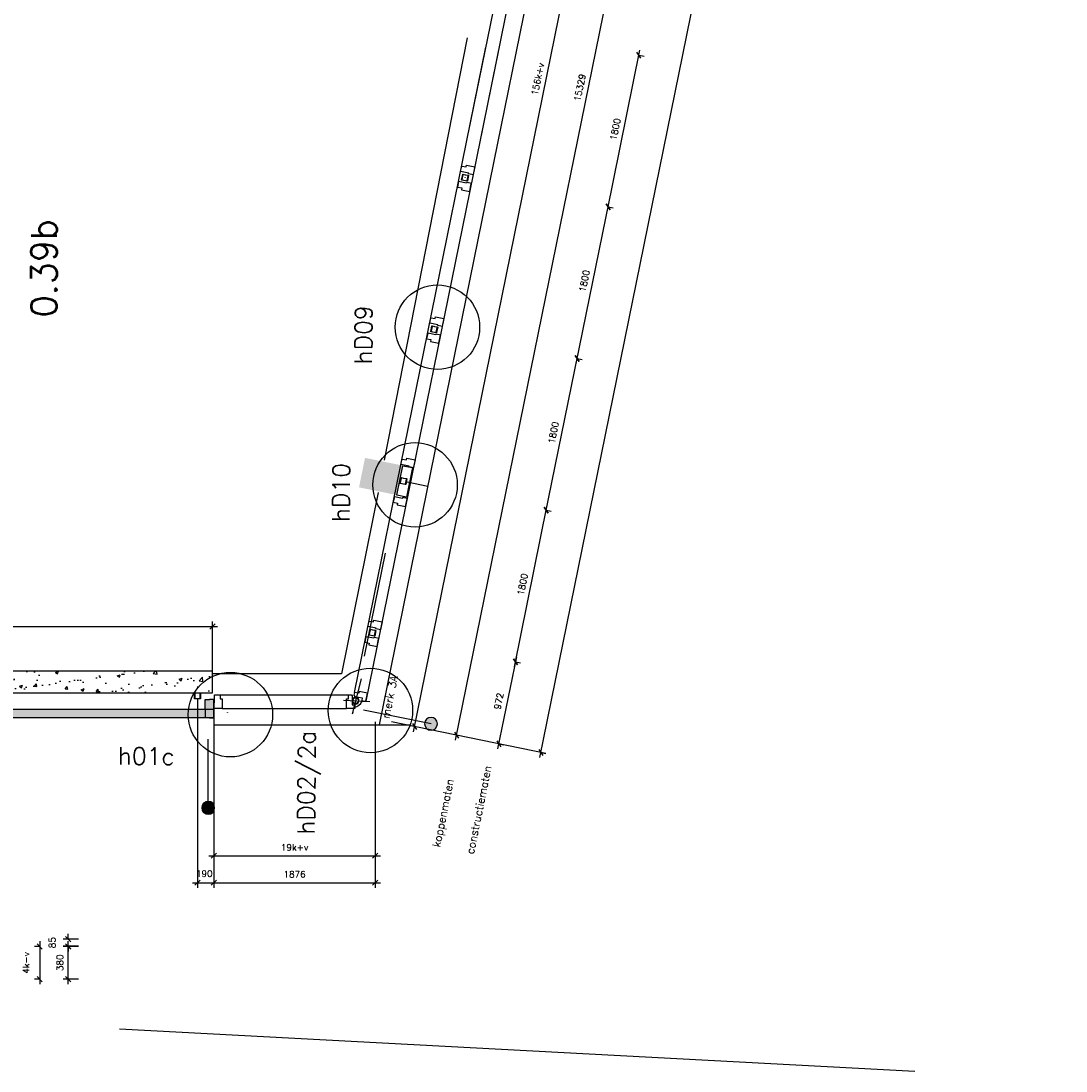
# Model space of a CAD drawing. Extents: x 145187 to 222247, y 87753 to 171871.
# Tile 35 of 37: x 165923 to 178076, y 138183 to 150391. Entities that reach past the tile are written whole.
import ezdxf
from ezdxf.enums import TextEntityAlignment as Align

# ---------------------------------------------------------------- set-up
doc = ezdxf.new("R2010")
doc.units = 0
doc.header["$LTSCALE"] = 5
doc.header["$MEASUREMENT"] = 0
doc.header["$PDMODE"] = 3
doc.header["$PDSIZE"] = 0.1
doc.layers.get('0').update_dxf_attribs({"linetype": 'CONTINUOUS'})
doc.layers.get('DEFPOINTS').update_dxf_attribs({"linetype": 'CONTINUOUS'})
for name, color, linetype in [('_DETAILNUMMERS', 4, 'CONTINUOUS'), ('_DETAILNUMMERSTEKST', 4, 'CONTINUOUS'), ('A--01A1_ACEER', 1, 'CONTINUOUS'), ('A--A21--_F123-', 9, 'CONTINUOUS'), ('A--A28--_F123-', 9, 'CONTINUOUS'), ('A--L21--', 3, 'CONTINUOUS'), ('A--L21--_F--3-', 7, 'CONTINUOUS'), ('A--L21A2_ISOLATIE', 1, 'CONTINUOUS'), ('A--L21A3_BUITENWAND', 3, 'CONTINUOUS'), ('A--L28--', 7, 'CONTINUOUS'), ('A--L28--_F--3-', 1, 'CONTINUOUS'), ('A--L31--', 2, 'CONTINUOUS'), ('A--L31--_F123-', 7, 'CONTINUOUS'), ('A--M$1A-_F123-', 1, 'CONTINUOUS'), ('A--T$1A-_F123-_RN', 4, 'CONTINUOUS'), ('A--T01A-18_TEKST', 1, 'CONTINUOUS'), ('TEKST_KOZIJNMERK', 2, 'CONTINUOUS'), ('X--LR---_CP', 7, 'CONTINUOUS')]:
    doc.layers.add(name, color=color, linetype=linetype)
doc.styles.add('ALFA-0_25', font='ROMANS')
doc.styles.add('HIEMSTRA', font='romans.shx')
doc.dimstyles.new('STANDARD$0', dxfattribs={"dimscale": 50, "dimtxt": 2.5, "dimasz": 2, "dimexe": 2, "dimexo": 0, "dimgap": 2, "dimtad": 1, "dimdec": 0, "dimzin": 0, "dimdsep": 46, "dimtxsty": 'ALFA-0_25', "dimblk1": 'OBLIQUE', "dimblk2": 'OBLIQUE', "dimsah": 1, "dimcen": -3, "dimdle": 2, "dimclrd": 1, "dimclre": 1, "dimclrt": 2, "dimadec": 0, "dimazin": 0, "dimtfac": 0.666667, "dimtofl": 0, "dimtmove": 2, "dimatfit": 3, "dimldrblk": 'OBLIQUE', "dimfxl": 0, "dimtvp": 0.833333, "dimtolj": 1, "dimtzin": 0, "dimarcsym": 0})

# ---------------------------------------------------------------- blocks, each defined once
blk = doc.blocks.new('*U184')
at = {"layer": 'A--A21--_F123-', "color": 2}
for points in [[(0, 0), (-50, 0), (-1, 210), (-51, 210)], [(-1, 210), (49, 210), (0, 0), (50, 0)]]:
    blk.add_solid(points, dxfattribs=at)
at = {"layer": 'A--L21--_F--3-', "color": 4, "linetype": 'Continuous'}
for points in [[(0, 0), (-50, 0), (-51, 210), (-1, 210)], [(0, 0), (50, 0), (49, 210), (-1, 210)]]:
    blk.add_lwpolyline(points, dxfattribs=at)
blk = doc.blocks.new('Q020664-')
at = {"layer": 'A--L28--_F--3-', "color": 4, "linetype": 'Continuous'}
blk.add_lwpolyline([(0, 38.05, 1), (0, -38.05, 1), (0, 38.05), (0, 34.05, -1), (0, -34.05, -1), (0, 34.05)], format="xyb", close=True, dxfattribs=at)
at = {"layer": 'X--LR---_CP', "color": 4, "linetype": 'Continuous'}
blk.add_point((0, 0), dxfattribs=at)
blk = doc.blocks.new('Q020607-')
at = {"layer": 'A--L28--_F--3-', "color": 4, "linetype": 'Continuous'}
blk.add_lwpolyline([(-35, 0), (-35, 32, -0.414214), (-32, 35), (32, 35, -0.414214), (35, 32), (35, -32, -0.414214), (32, -35), (-32, -35, -0.414214), (-35, -32), (-35, 0), (-31, 0), (-31, -28, 0.414214), (-28, -31), (28, -31, 0.414214), (31, -28), (31, 28, 0.414214), (28, 31), (-28, 31, 0.414214), (-31, 28), (-31, 0)], format="xyb", close=True, dxfattribs=at)
at = {"layer": 'X--LR---_CP', "color": 4, "linetype": 'Continuous'}
for p in [(-35, 0), (0, 0), (35, 0)]:
    blk.add_point(p, dxfattribs=at)
blk = doc.blocks.new('DILATATIEVOEG')
at = {"layer": 'A--L21A3_BUITENWAND', "linetype": 'Continuous'}
h = blk.add_hatch(color=256, dxfattribs=at)
edge = h.paths.add_edge_path()
edge.add_arc((-800, 0), 75, 0, 360)
blk.add_line((-800, 0), (0, 0), dxfattribs=at)
blk.add_circle((-800, 0), 75, dxfattribs=at)
at = {"layer": 'X--LR---_CP', "linetype": 'Continuous'}
blk.add_point((0, 0), dxfattribs=at)
blk = doc.blocks.new('beton kolom nieuw 350x450')
at = {"layer": 'A--A28--_F123-'}
blk.add_hatch(color=53, dxfattribs=at).paths.add_polyline_path([(174, 225), (174, -225), (-176, -225), (-176, 225)])
blk = doc.blocks.new('_OBLIQUE')
at = {"color": 0, "linetype": 'ByBlock'}
blk.add_line((-0.5, -0.5), (0.5, 0.5), dxfattribs=at)
blk = doc.blocks.new('*D145')
at = {"layer": 'A--M$1A-_F123-', "color": 1, "linetype": 'Continuous', "lineweight": -2}
for p, q in [((27113, 2642), (27496, 4523)), ((27484, 4465), (27543, 4453)), ((27125, 2701), (27184, 2689))]:
    blk.add_line(p, q, dxfattribs=at)
at = {"layer": 'DEFPOINTS', "color": 0, "linetype": 'Continuous'}
for p in [(27484, 4465), (27484, 4465), (27125, 2701)]:
    blk.add_point(p, dxfattribs=at)
at = {"layer": 'A--M$1A-_F123-', "color": 1, "linetype": 'Continuous', "lineweight": -2, "xscale": 60, "yscale": 60, "zscale": 60}
for p, rotation in [((27484, 4465), 78.486290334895), ((27125, 2701), 258.486290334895)]:
    blk.add_blockref('_OBLIQUE', p, dxfattribs=dict(at, rotation=rotation))
at = {"layer": 'A--M$1A-_F123-', "color": 2, "linetype": 'Continuous', "insert": (27209, 3602), "char_height": 75, "attachment_point": 5, "rotation": 78.4863, "style": 'ALFA-0_25'}
blk.add_mtext('\\A1;1800', dxfattribs=at)
blk = doc.blocks.new('*D146')
at = {"layer": 'A--M$1A-_F123-', "color": 1, "linetype": 'Continuous', "lineweight": -2}
for p, q in [((27472, 4406), (27856, 6287)), ((27844, 6228), (27902, 6216)), ((27484, 4465), (27543, 4453))]:
    blk.add_line(p, q, dxfattribs=at)
at = {"layer": 'DEFPOINTS', "color": 0, "linetype": 'Continuous'}
for p in [(27844, 6228), (27844, 6228), (27484, 4465)]:
    blk.add_point(p, dxfattribs=at)
at = {"layer": 'A--M$1A-_F123-', "color": 1, "linetype": 'Continuous', "lineweight": -2, "xscale": 60, "yscale": 60, "zscale": 60}
for p, rotation in [((27844, 6228), 78.486290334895), ((27484, 4465), 258.486290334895)]:
    blk.add_blockref('_OBLIQUE', p, dxfattribs=dict(at, rotation=rotation))
at = {"layer": 'A--M$1A-_F123-', "color": 2, "linetype": 'Continuous', "insert": (27568, 5366), "char_height": 75, "attachment_point": 5, "rotation": 78.4863, "style": 'ALFA-0_25'}
blk.add_mtext('\\A1;1800', dxfattribs=at)
blk = doc.blocks.new('*D147')
at = {"layer": 'A--M$1A-_F123-', "color": 1, "linetype": 'Continuous', "lineweight": -2}
for p, q in [((27832, 6170), (28215, 8051)), ((28203, 7992), (28262, 7980)), ((27844, 6228), (27902, 6216))]:
    blk.add_line(p, q, dxfattribs=at)
at = {"layer": 'DEFPOINTS', "color": 0, "linetype": 'Continuous'}
for p in [(28203, 7992), (28203, 7992), (27844, 6228)]:
    blk.add_point(p, dxfattribs=at)
at = {"layer": 'A--M$1A-_F123-', "color": 1, "linetype": 'Continuous', "lineweight": -2, "xscale": 60, "yscale": 60, "zscale": 60}
for p, rotation in [((28203, 7992), 78.486290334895), ((27844, 6228), 258.486290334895)]:
    blk.add_blockref('_OBLIQUE', p, dxfattribs=dict(at, rotation=rotation))
at = {"layer": 'A--M$1A-_F123-', "color": 2, "linetype": 'Continuous', "insert": (27928, 7130), "char_height": 75, "attachment_point": 5, "rotation": 78.4863, "style": 'ALFA-0_25'}
blk.add_mtext('\\A1;1800', dxfattribs=at)
blk = doc.blocks.new('*D148')
at = {"layer": 'A--M$1A-_F123-', "color": 1, "linetype": 'Continuous', "lineweight": -2}
for p, q in [((28191, 7933), (28574, 9815)), ((28562, 9756), (28621, 9744)), ((28203, 7992), (28262, 7980))]:
    blk.add_line(p, q, dxfattribs=at)
at = {"layer": 'DEFPOINTS', "color": 0, "linetype": 'Continuous'}
for p in [(28562, 9756), (28562, 9756), (28203, 7992)]:
    blk.add_point(p, dxfattribs=at)
at = {"layer": 'A--M$1A-_F123-', "color": 1, "linetype": 'Continuous', "lineweight": -2, "xscale": 60, "yscale": 60, "zscale": 60}
for p, rotation in [((28562, 9756), 78.486290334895), ((28203, 7992), 258.486290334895)]:
    blk.add_blockref('_OBLIQUE', p, dxfattribs=dict(at, rotation=rotation))
at = {"layer": 'A--M$1A-_F123-', "color": 2, "linetype": 'Continuous', "insert": (28287, 8894), "char_height": 75, "attachment_point": 5, "rotation": 78.4863, "style": 'ALFA-0_25'}
blk.add_mtext('\\A1;1800', dxfattribs=at)
blk = doc.blocks.new('*D157')
at = {"layer": 'A--M$1A-_F123-', "color": 1, "linetype": 'Continuous', "lineweight": -2}
for p, q in [((21593, -608), (21533, -608)), ((21593, -548), (21593, -1048)), ((21593, -988), (21533, -988))]:
    blk.add_line(p, q, dxfattribs=at)
at = {"layer": 'DEFPOINTS', "color": 0, "linetype": 'Continuous'}
for p in [(21593, -608), (21593, -988), (21593, -988)]:
    blk.add_point(p, dxfattribs=at)
at = {"layer": 'A--M$1A-_F123-', "color": 1, "linetype": 'Continuous', "lineweight": -2, "xscale": 60, "yscale": 60, "zscale": 60}
for p, rotation in [((21593, -608), 90), ((21593, -988), 270)]:
    blk.add_blockref('_OBLIQUE', p, dxfattribs=dict(at, rotation=rotation))
at = {"layer": 'A--M$1A-_F123-', "color": 2, "linetype": 'Continuous', "insert": (21435, -798), "char_height": 75, "attachment_point": 5, "rotation": 90, "style": 'ALFA-0_25'}
blk.add_mtext('\\A1;4k-v', dxfattribs=at)
blk = doc.blocks.new('*D159')
at = {"layer": 'A--M$1A-_F123-', "color": 1, "linetype": 'Continuous', "lineweight": -2}
for p, q in [((22045, -608), (21865, -608)), ((21925, -1048), (21925, -548)), ((22045, -988), (21865, -988))]:
    blk.add_line(p, q, dxfattribs=at)
at = {"layer": 'DEFPOINTS', "color": 0, "linetype": 'Continuous'}
for p in [(21925, -608), (22045, -608), (22045, -988)]:
    blk.add_point(p, dxfattribs=at)
at = {"layer": 'A--M$1A-_F123-', "color": 1, "linetype": 'Continuous', "lineweight": -2, "xscale": 60, "yscale": 60, "zscale": 60}
for p, rotation in [((21925, -608), 90), ((21925, -988), 270)]:
    blk.add_blockref('_OBLIQUE', p, dxfattribs=dict(at, rotation=rotation))
at = {"layer": 'A--M$1A-_F123-', "color": 2, "linetype": 'Continuous', "insert": (21828, -798), "char_height": 75, "attachment_point": 5, "rotation": 90, "style": 'ALFA-0_25'}
blk.add_mtext('\\A1;380', dxfattribs=at)
blk = doc.blocks.new('*D160')
at = {"layer": 'A--M$1A-_F123-', "color": 1, "linetype": 'Continuous', "lineweight": -2}
for p, q in [((21925, -523), (21925, -463)), ((22045, -523), (21865, -523)), ((22045, -606), (21865, -606)), ((21925, -606), (21925, -666))]:
    blk.add_line(p, q, dxfattribs=at)
at = {"layer": 'DEFPOINTS', "color": 0, "linetype": 'Continuous'}
for p in [(21925, -523), (22045, -523), (22045, -606)]:
    blk.add_point(p, dxfattribs=at)
at = {"layer": 'A--M$1A-_F123-', "color": 1, "linetype": 'Continuous', "lineweight": -2, "xscale": 60, "yscale": 60, "zscale": 60}
for p, rotation in [((21925, -523), 270), ((21925, -606), 90)]:
    blk.add_blockref('_OBLIQUE', p, dxfattribs=dict(at, rotation=rotation))
at = {"layer": 'A--M$1A-_F123-', "color": 2, "linetype": 'Continuous', "insert": (21738, -564), "char_height": 75, "attachment_point": 5, "rotation": 90, "style": 'ALFA-0_25'}
blk.add_mtext('\\A1;85', dxfattribs=at)
blk = doc.blocks.new('DETAILNR')
at = {"layer": '_DETAILNUMMERS'}
blk.add_circle((33, -23), 491, dxfattribs=at)
at = {"layer": 'X--LR---_CP'}
blk.add_point((0, 0), dxfattribs=at)
at = {"layer": '_DETAILNUMMERSTEKST', "style": 'ALFA-0_25'}
blk.add_attdef('DETAILNR', text='', height=200, rotation=90, dxfattribs=at).set_placement((-618, 224), align=Align.RIGHT)
blk = doc.blocks.new('*D171')
at = {"layer": 'A--M$1A-_F123-', "color": 1, "linetype": 'Continuous', "lineweight": -2}
for p, q in [((23619, 2002), (23619, 73)), ((25495, 2002), (25495, 73)), ((23559, 133), (25555, 133))]:
    blk.add_line(p, q, dxfattribs=at)
at = {"layer": 'DEFPOINTS', "color": 0, "linetype": 'Continuous'}
for p in [(23619, 2002, 0), (25495, 2002), (25495, 133)]:
    blk.add_point(p, dxfattribs=at)
at = {"layer": 'A--M$1A-_F123-', "color": 1, "linetype": 'Continuous', "lineweight": -2, "xscale": 60, "yscale": 60, "zscale": 60, "rotation": 180}
blk.add_blockref('_OBLIQUE', (23619, 133), dxfattribs=at)
at = {"layer": 'A--M$1A-_F123-', "color": 1, "linetype": 'Continuous', "lineweight": -2, "xscale": 60, "yscale": 60, "zscale": 60}
blk.add_blockref('_OBLIQUE', (25495, 133), dxfattribs=at)
at = {"layer": 'A--M$1A-_F123-', "color": 2, "linetype": 'Continuous', "insert": (24557, 231), "char_height": 75, "attachment_point": 5, "style": 'ALFA-0_25'}
blk.add_mtext('\\A1;1876', dxfattribs=at)
blk = doc.blocks.new('*D172')
at = {"layer": 'A--M$1A-_F123-', "color": 1, "linetype": 'Continuous', "lineweight": -2}
for p, q in [((23619, 2002), (23619, 387)), ((25495, 2002), (25495, 387)), ((23559, 447), (25555, 447))]:
    blk.add_line(p, q, dxfattribs=at)
at = {"layer": 'DEFPOINTS', "color": 0, "linetype": 'Continuous'}
for p in [(23619, 2002, 0), (25495, 2002), (25495, 447)]:
    blk.add_point(p, dxfattribs=at)
at = {"layer": 'A--M$1A-_F123-', "color": 1, "linetype": 'Continuous', "lineweight": -2, "xscale": 60, "yscale": 60, "zscale": 60, "rotation": 180}
blk.add_blockref('_OBLIQUE', (23619, 447), dxfattribs=at)
at = {"layer": 'A--M$1A-_F123-', "color": 1, "linetype": 'Continuous', "lineweight": -2, "xscale": 60, "yscale": 60, "zscale": 60}
blk.add_blockref('_OBLIQUE', (25495, 447), dxfattribs=at)
at = {"layer": 'A--M$1A-_F123-', "color": 2, "linetype": 'Continuous', "insert": (24557, 544), "char_height": 75, "attachment_point": 5, "style": 'ALFA-0_25'}
blk.add_mtext('\\A1;19k+v', dxfattribs=at)
blk = doc.blocks.new('*D173')
at = {"layer": 'A--M$1A-_F123-', "color": 1, "linetype": 'Continuous', "lineweight": -2}
for p, q in [((16550, 3112), (23662, 3112)), ((16610, 2467), (16610, 3172)), ((23602, 2510), (23602, 3172))]:
    blk.add_line(p, q, dxfattribs=at)
at = {"layer": 'DEFPOINTS', "color": 0, "linetype": 'Continuous'}
for p in [(23602, 3112), (16610, 2467), (23602, 2510)]:
    blk.add_point(p, dxfattribs=at)
at = {"layer": 'A--M$1A-_F123-', "color": 1, "linetype": 'Continuous', "lineweight": -2, "xscale": 60, "yscale": 60, "zscale": 60, "rotation": 180}
blk.add_blockref('_OBLIQUE', (16610, 3112), dxfattribs=at)
at = {"layer": 'A--M$1A-_F123-', "color": 1, "linetype": 'Continuous', "lineweight": -2, "xscale": 60, "yscale": 60, "zscale": 60}
blk.add_blockref('_OBLIQUE', (23602, 3112), dxfattribs=at)
at = {"layer": 'A--M$1A-_F123-', "color": 2, "linetype": 'Continuous', "insert": (20106, 3209), "char_height": 75, "attachment_point": 5, "style": 'ALFA-0_25'}
blk.add_mtext('\\A1;6992', dxfattribs=at)
blk = doc.blocks.new('*D175')
at = {"layer": 'A--M$1A-_F123-', "color": 1, "linetype": 'Continuous', "lineweight": -2}
for p, q in [((23429, 2272), (23429, 73)), ((23619, 2272), (23619, 73)), ((23369, 133), (23679, 133))]:
    blk.add_line(p, q, dxfattribs=at)
at = {"layer": 'DEFPOINTS', "color": 0, "linetype": 'Continuous'}
for p in [(23429, 2272), (23619, 2272), (23619, 133)]:
    blk.add_point(p, dxfattribs=at)
at = {"layer": 'A--M$1A-_F123-', "color": 1, "linetype": 'Continuous', "lineweight": -2, "xscale": 60, "yscale": 60, "zscale": 60, "rotation": 180}
blk.add_blockref('_OBLIQUE', (23429, 133), dxfattribs=at)
at = {"layer": 'A--M$1A-_F123-', "color": 1, "linetype": 'Continuous', "lineweight": -2, "xscale": 60, "yscale": 60, "zscale": 60}
blk.add_blockref('_OBLIQUE', (23619, 133), dxfattribs=at)
at = {"layer": 'A--M$1A-_F123-', "color": 2, "linetype": 'Continuous', "insert": (23507, 239), "char_height": 75, "attachment_point": 5, "style": 'ALFA-0_25'}
blk.add_mtext('\\A1;190', dxfattribs=at)
blk = doc.blocks.new('*D176')
at = {"layer": 'A--M$1A-_F123-', "color": 1, "linetype": 'Continuous', "lineweight": -2}
for p, q in [((26429, 1789), (29513, 16927)), ((29501, 16868), (29442, 16880)), ((26441, 1848), (26382, 1860))]:
    blk.add_line(p, q, dxfattribs=at)
at = {"layer": 'DEFPOINTS', "color": 0, "linetype": 'Continuous'}
for p in [(29501, 16868), (29501, 16868), (26441, 1848)]:
    blk.add_point(p, dxfattribs=at)
at = {"layer": 'A--M$1A-_F123-', "color": 1, "linetype": 'Continuous', "lineweight": -2, "xscale": 60, "yscale": 60, "zscale": 60}
for p, rotation in [((29501, 16868), 78.48629033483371), ((26441, 1848), 258.4862903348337)]:
    blk.add_blockref('_OBLIQUE', p, dxfattribs=dict(at, rotation=rotation))
at = {"layer": 'A--M$1A-_F123-', "color": 2, "linetype": 'Continuous', "insert": (27875, 9378), "char_height": 75, "attachment_point": 5, "rotation": 78.4863, "style": 'ALFA-0_25'}
blk.add_mtext('\\A1;15329', dxfattribs=at)
blk = doc.blocks.new('*D177')
at = {"layer": 'A--M$1A-_F123-', "color": 1, "linetype": 'Continuous', "lineweight": -2}
for p, q in [((27137, 2760), (26919, 1689)), ((27125, 2701), (27184, 2689)), ((26931, 1748), (26990, 1736))]:
    blk.add_line(p, q, dxfattribs=at)
at = {"layer": 'DEFPOINTS', "color": 0, "linetype": 'Continuous'}
for p in [(27125, 2701), (26931, 1748), (26931, 1748)]:
    blk.add_point(p, dxfattribs=at)
at = {"layer": 'A--M$1A-_F123-', "color": 1, "linetype": 'Continuous', "lineweight": -2, "xscale": 60, "yscale": 60, "zscale": 60}
for p, rotation in [((27125, 2701), 78.48629033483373), ((26931, 1748), 258.4862903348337)]:
    blk.add_blockref('_OBLIQUE', p, dxfattribs=dict(at, rotation=rotation))
at = {"layer": 'A--M$1A-_F123-', "color": 2, "linetype": 'Continuous', "insert": (26932, 2244), "char_height": 75, "attachment_point": 5, "rotation": 78.4863, "style": 'ALFA-0_25'}
blk.add_mtext('\\A1;972', dxfattribs=at)
blk = doc.blocks.new('*D178')
at = {"layer": 'A--M$1A-_F123-', "color": 1, "linetype": 'Continuous', "lineweight": -2}
for p, q in [((25939, 1889), (29023, 17027)), ((29011, 16968), (28952, 16980)), ((25951, 1948), (25892, 1960))]:
    blk.add_line(p, q, dxfattribs=at)
at = {"layer": 'DEFPOINTS', "color": 0, "linetype": 'Continuous'}
for p in [(29011, 16968), (29011, 16968), (25951, 1948)]:
    blk.add_point(p, dxfattribs=at)
at = {"layer": 'A--M$1A-_F123-', "color": 1, "linetype": 'Continuous', "lineweight": -2, "xscale": 60, "yscale": 60, "zscale": 60}
for p, rotation in [((29011, 16968), 78.48629033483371), ((25951, 1948), 258.4862903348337)]:
    blk.add_blockref('_OBLIQUE', p, dxfattribs=dict(at, rotation=rotation))
at = {"layer": 'A--M$1A-_F123-', "color": 2, "linetype": 'Continuous', "insert": (27385, 9477), "char_height": 75, "attachment_point": 5, "rotation": 78.4863, "style": 'ALFA-0_25'}
blk.add_mtext('\\A1;156k+v', dxfattribs=at)
blk = doc.blocks.new('*D179')
at = {"layer": 'A--M$1A-_F123-', "color": 1, "linetype": 'Continuous', "lineweight": -2}
for p, q in [((27409, 1589), (33529, 31632)), ((33517, 31573), (33575, 31561)), ((27421, 1648), (27480, 1636))]:
    blk.add_line(p, q, dxfattribs=at)
at = {"layer": 'DEFPOINTS', "color": 0, "linetype": 'Continuous'}
for p in [(33517, 31573), (33517, 31573), (27421, 1648)]:
    blk.add_point(p, dxfattribs=at)
at = {"layer": 'A--M$1A-_F123-', "color": 1, "linetype": 'Continuous', "lineweight": -2, "xscale": 60, "yscale": 60, "zscale": 60}
for p, rotation in [((33517, 31573), 78.48629033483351), ((27421, 1648), 258.4862903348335)]:
    blk.add_blockref('_OBLIQUE', p, dxfattribs=dict(at, rotation=rotation))
at = {"layer": 'A--M$1A-_F123-', "color": 2, "linetype": 'Continuous', "insert": (30373, 16630), "char_height": 75, "attachment_point": 5, "rotation": 78.4863, "style": 'ALFA-0_25'}
blk.add_mtext('\\A1;30540', dxfattribs=at)
blk = doc.blocks.new('A$C7F6F1BED')
at = {"layer": 'A--L21A2_ISOLATIE', "linetype": 'Continuous', "ltscale": 10}
h = blk.add_hatch(dxfattribs=at)
h.set_pattern_fill('AR-CONC', color=256, scale=50, style=0)
h.set_pattern_definition([(50, (-8624.1, 3269.57), (358.63, -31.376), [37.5, -412.5]), (355, (-8624.1, 3269.57), (-69.3757, 376.096), [30, -330]), (100.4514, (-8594.2, 3266.95), (289.2547, 344.72), [31.87, -350.571]), (46.1842, (-8624.1, 3369.57), (533.6205, -82.7595), [56.25, -618.75]), (96.6356, (-8579.63, 3362.67), (467.331, 487.059), [47.805, -525.856]), (351.1842, (-8624.1, 3369.57), (467.331, 487.059), [45, -495]), (21, (-8574.1, 3344.57), (298.4535, -201.3094), [37.5, -412.5]), (326, (-8574.1, 3344.57), (121.6577, 362.575), [30, -330]), (71.4514, (-8549.23, 3327.8), (420.1113, 161.2652), [31.87, -350.571]), (37.5, (-8624.1, 3269.57), (6.0799, 166.4469), [0, -326, 0, -335, 0, -331.25]), (7.5, (-8624.1, 3269.57), (131.5348, 197.2059), [0, -191, 0, -318.5, 0, -126.25]), (327.5, (-8735.6, 3269.57), (266.9112, -11.27744), [0, -125, 0, -390, 0, -517.5]), (317.5, (-8785.6, 3269.57), (291.593, 50.0525), [0, -162.5, 0, -259, 0, -367.5])])
h.paths.add_polyline_path([(9353.7, 5588.1), (9302.8, 5338.1), (16320.1, 5338.1), (16320.1, 5588.1)])
at = {"layer": 'A--L31--', "linetype": 'Continuous', "ltscale": 10}
blk.add_hatch(color=256, dxfattribs=at).paths.add_polyline_path([(16337.7, 5048.1), (9374.5, 5048.1), (9374.5, 5148.1), (16337.7, 5148.1)])
at = {"layer": 'A--01A1_ACEER', "linetype": 'Continuous'}
for p, q in [((20943.9, 18148.8), (19589.3, 11498.7)), ((19589.3, 11498.7), (18258.3, 4964.7))]:
    blk.add_line(p, q, dxfattribs=at)
at = {"layer": 'A--01A1_ACEER', "linetype": 'Continuous', "extrusion": (2.00201e-05, 3.55176e-05, 1)}
for p, q in [((18051.7, 5499.8, 0), (17946.3, 5092.2, 0)), ((17843.3, 5252.5, 0), (18151.2, 5236.5, -20))]:
    blk.add_line(p, q, dxfattribs=at)
at = {"layer": 'A--L21--'}
blk.add_line((19283.7, 12954.4), (18318.4, 8041), dxfattribs=at)
at = {"layer": 'A--L21--', "color": 4, "linetype": 'Continuous'}
blk.add_lwpolyline([(18645.1, 7955.9), (18575.3, 7613), (18465.5, 7635.3), (18535.4, 7978.3)], close=True, dxfattribs=at)
at = {"layer": 'A--L21--'}
blk.add_lwpolyline([(18249.3, 7666.2), (17819.5, 5556.1), (16320.1, 5556.1)], dxfattribs=at)
at = {"layer": 'A--L21A2_ISOLATIE', "color": 2, "linetype": 'Continuous', "ltscale": 10}
blk.add_lwpolyline([(9353.7, 5588.1), (9302.8, 5338.1), (16320.1, 5338.1), (16320.1, 5588.1)], close=True, dxfattribs=at)
at = {"layer": 'A--L31--', "linetype": 'Continuous', "ltscale": 10}
for p, q in [((16431.9, 5266, 0), (16431.9, 5153.1)), ((17988.5, 5293.3), (17987.4, 5288.1)), ((17951.8, 5113.1), (17946.6, 5088.1))]:
    blk.add_line(p, q, dxfattribs=at)
at = {"layer": 'A--L31--', "color": 3, "extrusion": (2.00201e-05, 3.55176e-05, 1)}
for p, q in [((17969, 5174.3, 0), (17968.4, 5163.2, 0)), ((17968.4, 5163.2, 0), (17969.4, 5163.2, 0)), ((17969.4, 5163.2, 0), (17969.9, 5173.4, 0)), ((18058.3, 5239.9, 0), (18069.1, 5237.1, 0)), ((18068.8, 5236.2, 0), (18059, 5238.7, 0)), ((18069.1, 5237.1, 0), (18068.8, 5236.2, 0))]:
    blk.add_line(p, q, dxfattribs=at)
at = {"layer": 'A--L31--', "color": 2, "linetype": 'Continuous'}
for points in [[(19206.7, 11398.9), (19219.6, 11462.5), (19269.6, 11452.4), (19273.8, 11472.9), (19370.8, 11453.2), (19356.2, 11381.6), (19351.8, 11360.1), (19337.1, 11363.1), (19298.9, 11370.9), (19300.7, 11379.7)], [(19182.7, 11281.2), (19169.7, 11217.6), (19219.7, 11207.4), (19215.5, 11186.8), (19312.5, 11167), (19327.1, 11238.6), (19331.5, 11260.1), (19316.8, 11263.1), (19278.6, 11270.9), (19276.8, 11262.1)], [(18847.4, 9635.1), (18860.3, 9698.8), (18910.3, 9688.6), (18914.5, 9709.2), (19011.5, 9689.4), (18996.9, 9617.9), (18992.6, 9596.3), (18977.9, 9599.3), (18939.6, 9607.1), (18941.4, 9615.9)], [(18823.4, 9517.5), (18810.4, 9453.8), (18860.4, 9443.6), (18856.2, 9423), (18953.2, 9403.3), (18967.8, 9474.8), (18972.2, 9496.4), (18957.5, 9499.3), (18919.3, 9507.1), (18917.5, 9498.3)], [(18512.7, 7992.1), (18525.7, 8055.8), (18575.6, 8045.6), (18579.8, 8066.2), (18676.8, 8046.4), (18662.3, 7974.9), (18657.9, 7953.3), (18643.2, 7956.4), (18605, 7964.1), (18606.8, 7973)], [(18436.2, 7617), (18423.2, 7553.3), (18473.2, 7543.1), (18469, 7522.5), (18566, 7502.8), (18580.6, 7574.3), (18585, 7595.9), (18570.3, 7598.8), (18532.1, 7606.6), (18530.3, 7597.8)], [(18128.8, 6107.5), (18141.8, 6171.2), (18191.8, 6161), (18195.9, 6181.6), (18293, 6161.8), (18278.4, 6090.3), (18274, 6068.8), (18259.3, 6071.8), (18221.1, 6079.5), (18222.9, 6088.4)], [(18104.8, 5989.9), (18091.9, 5926.2), (18141.8, 5916), (18137.7, 5895.5), (18234.7, 5875.7), (18249.2, 5947.2), (18253.6, 5968.8), (18238.9, 5971.8), (18200.7, 5979.6), (18198.9, 5970.7)]]:
    blk.add_lwpolyline(points, close=True, dxfattribs=at)
at = {"layer": 'A--L31--', "color": 2, "linetype": 'Continuous', "extrusion": (0.00024806, -0.000302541, 1), "elevation": 2.5}
blk.add_lwpolyline([(16345.7, 5313.1), (16410.7, 5313.1), (16410.7, 5266), (16431.9, 5266), (16431.9, 5153.1), (16431.9, 5153.1), (16337.7, 5153.1), (16337.2, 5181.7), (16337.1, 5220.7), (16345.7, 5220.7)], close=True, dxfattribs=at)
at = {"layer": 'A--L31--', "color": 2, "linetype": 'Continuous', "extrusion": (1.0571e-18, 3.60291e-05, 1), "elevation": 0.2}
blk.add_lwpolyline([(17935.6, 5313.1), (17945.8, 5304), (17945.8, 5198.1), (17975.8, 5198.1), (17975.9, 5153.1), (17975.9, 5153.1), (17880.9, 5153.1), (17880.9, 5265.5), (17901.6, 5265.5), (17901.6, 5313.1)], close=True, dxfattribs=at)
at = {"layer": 'A--L31--', "color": 2, "linetype": 'Continuous', "extrusion": (1.08161e-05, -2.20326e-06, 1), "elevation": 0.2}
blk.add_lwpolyline([(17966, 5308.3), (17976.2, 5295.8), (18062, 5278.3), (18056, 5248.9), (18090.2, 5241.9), (18104.9, 5238.9), (18123.9, 5332), (18026.9, 5351.7), (18022.8, 5331.4), (17972.8, 5341.5)], close=True, dxfattribs=at)
at = {"layer": 'A--L31--', "linetype": 'Continuous', "ltscale": 10}
blk.add_lwpolyline([(16337.7, 5048.1), (9374.5, 5048.1), (9374.5, 5148.1), (16337.7, 5148.1)], close=True, dxfattribs=at)
at = {"layer": 'A--L31--', "color": 3, "extrusion": (2.00201e-05, 3.55176e-05, 1)}
for radius, start, end in [(98.6, 272.31065, 340.4771), (99.6, 272.25857, 340.52761)]:
    blk.add_arc((17965.4, 5272.9, 0.6), radius, start, end, dxfattribs=at)
at = {"layer": 'A--L31--_F123-', "color": 1, "linetype": 'Continuous'}
for p, q in [((19299.3, 11853.7), (20578.6, 18134)), ((20721.4, 18083.5), (19421.8, 11703.7)), ((17972.8, 5341.5, 0), (19500.8, 12842.6)), ((19643.6, 12792.1), (18104.9, 5238.9)), ((18585.5, 7790.1), (18826.1, 7741.2)), ((18328.5, 6962.5), (18084.2, 5763.1)), ((16410.7, 5313.1, 0.1), (17897.3, 5313.1, 0)), ((16431.9, 5153.1, 0), (17880.9, 5153.1, 0)), ((16337.7, 4963.1, 0), (18617.6, 4963.1, 0)), ((15238.5, 1429.9), (24489.1, 939.8))]:
    blk.add_line(p, q, dxfattribs=at)
at = {"layer": 'A--M$1A-_F123-', "linetype": 'Continuous'}
blk.add_line((20197.9, 4632.4), (18402.9, 4998.1), dxfattribs=at)
at = {"rotation": 258.4862903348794}
blk.add_blockref('beton kolom nieuw 350x450', (18280, 7851.7), dxfattribs=at)
at = {"layer": 'A--L21--', "linetype": 'Continuous'}
blk.add_blockref('*U184', (16287.7, 5047.9, 0), dxfattribs=at)
at = {"layer": 'A--L21A2_ISOLATIE', "linetype": 'Continuous', "ltscale": 10}
ref = blk.add_blockref('DETAILNR', (18904.2, 9611.8), dxfattribs=dict(at, rotation=359.4938626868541))
ref.add_attrib('DETAILNR', 'hD09', dxfattribs={"layer": '_DETAILNUMMERSTEKST', "height": 200, "rotation": 89.49386, "style": 'ALFA-0_25'}).set_placement((18179.7, 9841.1), align=Align.RIGHT)
ref = blk.add_blockref('DETAILNR', (18643.8, 7778.3), dxfattribs=dict(at, rotation=359.4938626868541))
ref.add_attrib('DETAILNR', 'hD10', dxfattribs={"layer": '_DETAILNUMMERSTEKST', "height": 200, "rotation": 89.49386, "style": 'ALFA-0_25'}).set_placement((17919.4, 8007.6), align=Align.RIGHT)
ref = blk.add_blockref('DETAILNR', (18124.9, 5155.5), dxfattribs=dict(at, rotation=359.4938626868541))
ref.add_attrib('DETAILNR', 'hD02/2a', dxfattribs={"layer": '_DETAILNUMMERSTEKST', "height": 200, "rotation": 89.49386, "style": 'ALFA-0_25'}).set_placement((17518.3, 4896.3), align=Align.RIGHT)
ref = blk.add_blockref('DETAILNR', (16496.6, 5106.4, 0), dxfattribs=dict(at, rotation=359.4938626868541))
ref.add_attrib('DETAILNR', 'h01c', dxfattribs={"layer": '_DETAILNUMMERSTEKST', "height": 200, "rotation": 359.49386, "style": 'ALFA-0_25'}).set_placement((15880.2, 4497.9), align=Align.RIGHT)
at = {"layer": 'A--L21A3_BUITENWAND', "color": 1, "xscale": -1}
for p, rotation in [((18078.4, 5136.4), 348.4862903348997), ((16270.8, 4799.3, 0), 269.9962903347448)]:
    blk.add_blockref('DILATATIEVOEG', p, dxfattribs=dict(at, rotation=rotation))
at = {"layer": 'A--L28--', "rotation": 258.4862903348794}
for p in [(19258.4, 11327.1), (18899.1, 9563.3), (18539.8, 7799.5), (18180.5, 6035.7)]:
    blk.add_blockref('Q020607-', p, dxfattribs=at)
at = {"layer": 'A--L28--'}
blk.add_blockref('Q020607-', (16147.7, 5303), dxfattribs=at)
at = {"layer": 'A--L28--', "linetype": 'Continuous', "extrusion": (2.00201e-05, 3.55176e-05, 1), "rotation": 357.0218078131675}
blk.add_blockref('Q020664-', (17985.9, 5245.1, 0.6), dxfattribs=at)
at = {"layer": 'A--T$1A-_F123-_RN', "style": 'ALFA-0_25'}
blk.add_text('0.39b', height=300, rotation=90, dxfattribs=at).set_placement((14510.6, 9702.7))
at = {"layer": 'A--T01A-18_TEKST', "extrusion": (-8.5373e-05, -0.000200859, 1), "style": 'HIEMSTRA'}
for s, p in [('constructiematen', (19357.8, 3455.6, -2.3)), ('koppenmaten', (18965.8, 3535.4, -2.3))]:
    blk.add_text(s, height=90, rotation=78.48629, dxfattribs=at).set_placement(p)
at = {"layer": 'TEKST_KOZIJNMERK', "style": 'HIEMSTRA'}
blk.add_text('merk 3A', height=90, rotation=78.486, dxfattribs=at).set_placement((18375.5, 5029.7))
at = {"layer": 'A--M$1A-_F123-', "linetype": 'Continuous'}
for p1, p2, picture, middle in [((20139.1, 4644.4), (26234.9, 34569.5), '*D179', (23091.5, 19626.4)), ((19159.3, 4844), (22219, 19864.5), '*D176', (20593.6, 12373.7)), ((19843.3, 5697), (19649.2, 4744.2), '*D177', (19650.7, 5240.1))]:
    dim = blk.add_aligned_dim(p1=p1, p2=p2, distance=0, dimstyle='STANDARD$0', dxfattribs=at)
    dim.commit()
    dim.dimension.update_dxf_attribs({"geometry": picture, "text_midpoint": middle, "insert": (-7281.7, 2996.1)})
dim = blk.add_aligned_dim(p1=(18669.3, 4943.8), p2=(21729, 19964.3), distance=0, text='156k+v', dimstyle='STANDARD$0', dxfattribs=at)
dim.commit()
dim.dimension.update_dxf_attribs({"geometry": '*D178', "text_midpoint": (20103.6, 12473.5), "insert": (-7281.7, 2996.1)})
for base, p1, p2, angle, picture, middle in [((21280.4, 12752.1), (20921.2, 10988.4), (21280.4, 12752.1), 78.48629, '*D148', (21005.3, 11889.7)), ((20921.2, 10988.4), (20561.9, 9224.6), (20921.2, 10988.4), 78.48629, '*D147', (20646, 10125.9)), ((20561.9, 9224.6), (20202.6, 7460.8), (20561.9, 9224.6), 78.48629, '*D146', (20286.7, 8362.2)), ((20202.6, 7460.8), (19843.3, 5697), (20202.6, 7460.8), 78.48629, '*D145', (19927.4, 6598.4)), ((14643.6, 2388.4), (14763.3, 2008.4), (14763.3, 2388.4), 90, '*D159', (14546.1, 2198.4))]:
    dim = blk.add_linear_dim(base=base, p1=p1, p2=p2, angle=angle, dimstyle='STANDARD$0', dxfattribs=at)
    dim.commit()
    dim.dimension.update_dxf_attribs({"geometry": picture, "text_midpoint": middle, "insert": (-7281.7, 2996.1)})
for base, p1, p2, picture, middle in [((16320.7, 6107.9), (9328.3, 5463.1), (16320.7, 5506.1), '*D173', (12824.5, 6205.4)), ((18213.5, 3129.3), (16337.7, 4998.1, 0), (18213.5, 4998.1), '*D171', (17275.6, 3226.8))]:
    dim = blk.add_linear_dim(base=base, p1=p1, p2=p2, dimstyle='STANDARD$0', dxfattribs=at)
    dim.commit()
    dim.dimension.update_dxf_attribs({"geometry": picture, "text_midpoint": middle, "insert": (-7281.7, 2996.1)})
dim = blk.add_linear_dim(base=(16337.7, 3129.3), p1=(16147.7, 5268.1), p2=(16337.7, 5268.1), dimstyle='STANDARD$0', dxfattribs=at)
dim.commit()
dim.dimension.update_dxf_attribs({"geometry": '*D175', "text_midpoint": (16225.7, 3235.6), "dimtype": 128, "insert": (-7281.7, 2996.1)})
dim = blk.add_linear_dim(base=(18213.5, 3442.7), p1=(16337.7, 4998.1, 0), p2=(18213.5, 4998.1), text='19k+v', dimstyle='STANDARD$0', dxfattribs=at)
dim.commit()
dim.dimension.update_dxf_attribs({"geometry": '*D172', "text_midpoint": (17275.6, 3540.2), "insert": (-7281.7, 2996.1)})
dim = blk.add_linear_dim(base=(14311.1, 2008.4), p1=(14311.1, 2388.4), p2=(14311.1, 2008.4), angle=90, text='4k-v', dimstyle='STANDARD$0', dxfattribs=at)
dim.commit()
dim.dimension.update_dxf_attribs({"geometry": '*D157', "text_midpoint": (14153.1, 2198.4), "dimtype": 128, "insert": (-7281.7, 2996.1)})
dim = blk.add_linear_dim(base=(14643.6, 2473.4), p1=(14763.3, 2390.6), p2=(14763.3, 2473.4), angle=90, text='85', dimstyle='STANDARD$0', dxfattribs=at)
dim.commit()
dim.dimension.update_dxf_attribs({"geometry": '*D160', "text_midpoint": (14456.1, 2432), "insert": (-7281.7, 2996.1)})

msp = doc.modelspace()

# ---------------------------------------------------------------- block references
at = {"layer": 'A--01A1_ACEER', "ltscale": 10}
msp.add_blockref('A$C7F6F1BED', (151829.4, 137242.7), dxfattribs=at)

doc.saveas('drawing.dxf')
